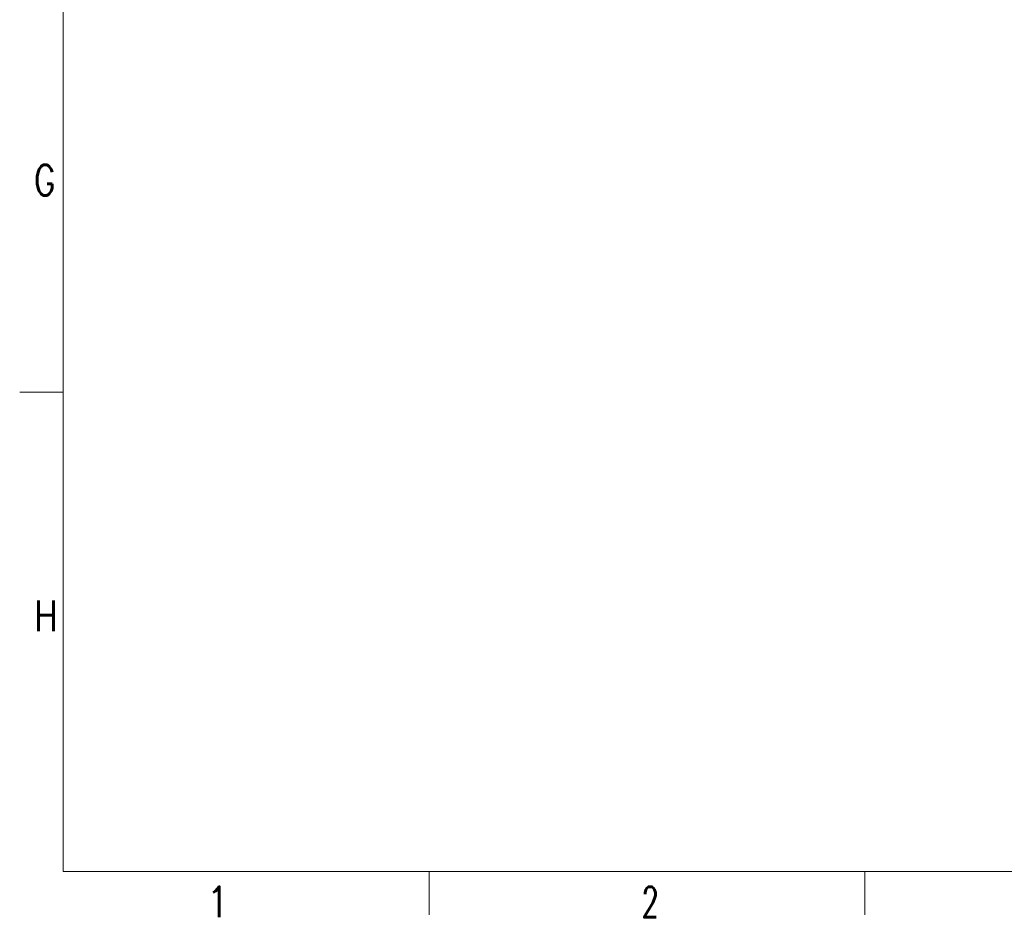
# Model space of a CAD drawing. Header units: inches. Extents: x 0 to 20790, y -12 to 14700.
# Tile 1 of 184: x 0 to 3955, y -9 to 3597. Entities that reach past the tile are written whole.
import ezdxf

# ---------------------------------------------------------------- set-up
doc = ezdxf.new("R2010")
doc.units = ezdxf.units.IN
doc.layers.add('210', color=7, linetype='Continuous', true_color=0xffffff)
doc.styles.add('latin_extended', font='simplex.shx')

msp = doc.modelspace()

# ---------------------------------------------------------------- linework, layer by layer
at = {"layer": '210', "color": 7, "linetype": 'Continuous', "lineweight": 18}
for p, q in [((175, 175), (175, 14525)), ((175, 2100), (0, 2100)), ((175, 175), (20615, 175)), ((1645, 0), (1645, 175)), ((3395, 0), (3395, 175))]:
    msp.add_line(p, q, dxfattribs=at)

# ---------------------------------------------------------------- texts
at = {"layer": '210', "color": 211, "linetype": 'Continuous', "lineweight": 18, "char_height": 122.5, "attachment_point": 7, "line_spacing_factor": 0.963855, "style": 'latin_extended'}
for s, insert in [('\\W0.7656;G', (58.721, 2890.689)), ('\\W0.8203;H', (58.721, 1140.689)), ('\\W0.9188;1', (748.412, -9.36)), ('\\W0.6563;2', (2498.412, -9.36))]:
    msp.add_mtext(s, dxfattribs=dict(at, insert=insert))

doc.saveas('drawing.dxf')
